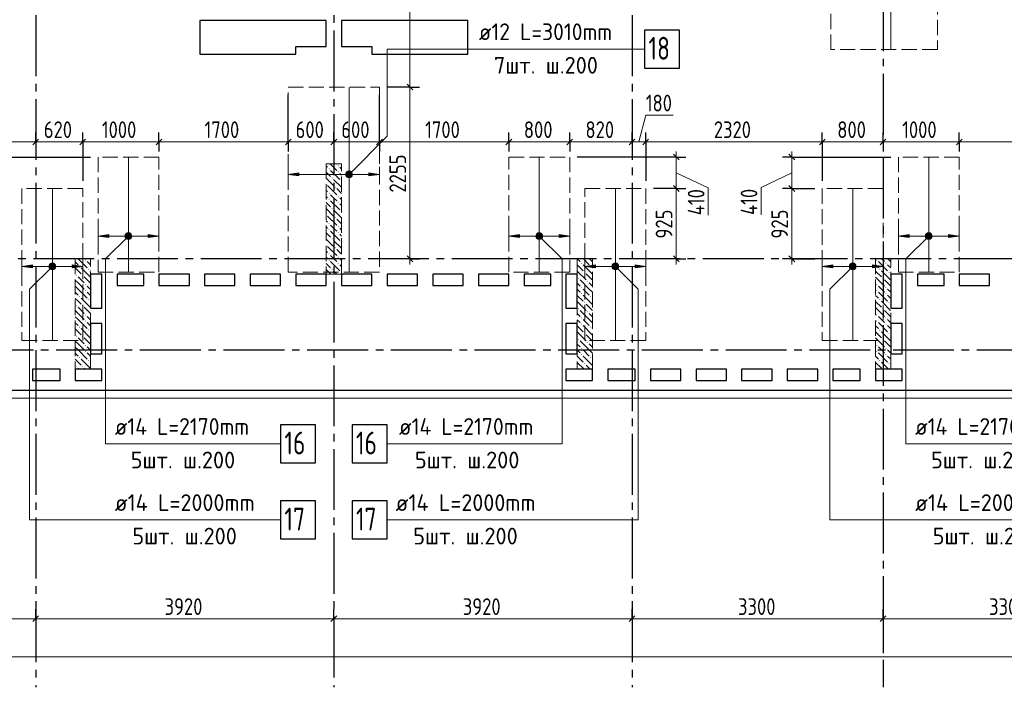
# Model space of a CAD drawing. Header units: millimetres. Extents: x 0 to 61017, y 0 to 42000.
# Tile 14 of 24: x 34630 to 47573, y 15970 to 24742. Entities that reach past the tile are written whole.
import ezdxf

# ---------------------------------------------------------------- set-up
doc = ezdxf.new("R2010")
doc.units = ezdxf.units.MM
doc.linetypes.add('______2', pattern=[270, 200, -70])
doc.linetypes.add('______5', pattern=[1100, 800, -100, 100, -100])
for name, color, linetype, lineweight in [('Standard', 7, 'Continuous', 25), ('ДОП Верх по У', 7, 'Continuous', 25), ('ЖБ Пилон', 180, 'Continuous', 25), ('Оси', 40, '______5', 18), ('Позиционная метка номер позиции', 7, 'Continuous', 13), ('Примечания', 7, 'Continuous', 25)]:
    doc.layers.add(name, color=color, linetype=linetype, lineweight=lineweight)
doc.layers.add('ЖБ Перекрытие верхний уровень', color=7, linetype='Continuous', lineweight=25, true_color=0xe0e0ff)
doc.styles.add('GOST 2.304-81', font='txt')
doc.styles.add('ISOCPEUR', font='txt')

msp = doc.modelspace()

# ---------------------------------------------------------------- hatches: boundary and pattern name
at = {"layer": 'ДОП Верх по У', "linetype": 'Continuous', "lineweight": 13, "transparency": 33554687}
for points in [[(38300, 22690), (38160, 22710), (38300, 22730)], [(35800, 21880), (35660, 21900), (35800, 21920)], [(41200, 21880), (41060, 21900), (41200, 21920)], [(46320, 21880), (46180, 21900), (46320, 21920)], [(34800, 21480), (34660, 21500), (34800, 21520)], [(42200, 21480), (42060, 21500), (42200, 21520)], [(45320, 21480), (45180, 21500), (45320, 21520)]]:
    msp.add_hatch(color=7, dxfattribs=at).paths.add_polyline_path(points, flags=16)
for points in [[(38928, 22691), (38928, 22729), (38922, 22710)], [(38928, 22729), (38941, 22678), (38941, 22742)], [(38928, 22729), (38928, 22691), (38941, 22678)], [(38941, 22742), (38960, 22672), (38960, 22748)], [(38941, 22742), (38941, 22678), (38960, 22672)], [(38960, 22748), (38960, 22672), (38979, 22678)], [(38960, 22748), (38979, 22678), (38979, 22742)], [(38979, 22742), (38979, 22678), (38992, 22691)], [(38979, 22742), (38992, 22691), (38992, 22729)], [(38992, 22729), (38992, 22691), (38997, 22710)], [(39220, 22690), (39360, 22710), (39220, 22730)], [(36028, 21881), (36028, 21919), (36022, 21900)], [(36028, 21919), (36041, 21868), (36041, 21932)], [(36028, 21919), (36028, 21881), (36041, 21868)], [(36041, 21932), (36060, 21862), (36060, 21938)], [(36041, 21932), (36041, 21868), (36060, 21862)], [(36060, 21938), (36060, 21862), (36079, 21868)], [(36060, 21938), (36079, 21868), (36079, 21932)], [(36079, 21932), (36079, 21868), (36092, 21881)], [(36079, 21932), (36092, 21881), (36092, 21919)], [(36092, 21919), (36092, 21881), (36097, 21900)], [(36320, 21880), (36460, 21900), (36320, 21920)], [(41428, 21881), (41428, 21919), (41422, 21900)], [(41428, 21919), (41441, 21868), (41441, 21932)], [(41428, 21919), (41428, 21881), (41441, 21868)], [(41441, 21932), (41460, 21862), (41460, 21938)], [(41441, 21932), (41441, 21868), (41460, 21862)], [(41460, 21938), (41460, 21862), (41479, 21868)], [(41460, 21938), (41479, 21868), (41479, 21932)], [(41479, 21932), (41479, 21868), (41492, 21881)], [(41479, 21932), (41492, 21881), (41492, 21919)], [(41492, 21919), (41492, 21881), (41497, 21900)], [(41720, 21880), (41860, 21900), (41720, 21920)], [(46548, 21881), (46548, 21919), (46542, 21900)], [(46548, 21919), (46561, 21868), (46561, 21932)], [(46548, 21919), (46548, 21881), (46561, 21868)], [(46561, 21932), (46580, 21862), (46580, 21938)], [(46561, 21932), (46561, 21868), (46580, 21862)], [(46580, 21938), (46580, 21862), (46599, 21868)], [(46580, 21938), (46599, 21868), (46599, 21932)], [(46599, 21932), (46599, 21868), (46612, 21881)], [(46599, 21932), (46612, 21881), (46612, 21919)], [(46612, 21919), (46612, 21881), (46617, 21900)], [(46840, 21880), (46980, 21900), (46840, 21920)], [(35028, 21481), (35028, 21519), (35022, 21500)], [(35028, 21519), (35041, 21468), (35041, 21532)], [(35028, 21519), (35028, 21481), (35041, 21468)], [(35041, 21532), (35060, 21462), (35060, 21538)], [(35041, 21532), (35041, 21468), (35060, 21462)], [(35060, 21538), (35060, 21462), (35079, 21468)], [(35060, 21538), (35079, 21468), (35079, 21532)], [(35079, 21532), (35079, 21468), (35092, 21481)], [(35079, 21532), (35092, 21481), (35092, 21519)], [(35092, 21519), (35092, 21481), (35097, 21500)], [(35320, 21480), (35460, 21500), (35320, 21520)], [(42428, 21481), (42428, 21519), (42422, 21500)], [(42428, 21519), (42441, 21468), (42441, 21532)], [(42428, 21519), (42428, 21481), (42441, 21468)], [(42441, 21532), (42460, 21462), (42460, 21538)], [(42441, 21532), (42441, 21468), (42460, 21462)], [(42460, 21538), (42460, 21462), (42479, 21468)], [(42460, 21538), (42479, 21468), (42479, 21532)], [(42479, 21532), (42479, 21468), (42492, 21481)], [(42479, 21532), (42492, 21481), (42492, 21519)], [(42492, 21519), (42492, 21481), (42497, 21500)], [(42720, 21480), (42860, 21500), (42720, 21520)], [(45548, 21481), (45548, 21519), (45542, 21500)], [(45548, 21519), (45561, 21468), (45561, 21532)], [(45548, 21519), (45548, 21481), (45561, 21468)], [(45561, 21532), (45580, 21462), (45580, 21538)], [(45561, 21532), (45561, 21468), (45580, 21462)], [(45580, 21538), (45580, 21462), (45599, 21468)], [(45580, 21538), (45599, 21468), (45599, 21532)], [(45599, 21532), (45599, 21468), (45612, 21481)], [(45599, 21532), (45612, 21481), (45612, 21519)], [(45612, 21519), (45612, 21481), (45617, 21500)], [(45840, 21480), (45980, 21500), (45840, 21520)]]:
    msp.add_hatch(color=7, dxfattribs=at).paths.add_polyline_path(points)
at = {"layer": 'ЖБ Пилон', "linetype": 'Continuous', "lineweight": 18, "transparency": 33554687}
for points in [[(38690, 22783), (38697, 22790), (38703, 22783), (38697, 22777)], [(38810, 22823), (38817, 22830), (38823, 22823), (38817, 22817)], [(38730, 22663), (38737, 22670), (38743, 22663), (38737, 22657)], [(38810, 22743), (38817, 22750), (38823, 22743), (38817, 22737)], [(38660, 22587), (38663, 22583), (38660, 22580)], [(38770, 22543), (38777, 22550), (38783, 22543), (38777, 22537)], [(38850, 22623), (38857, 22630), (38860, 22627), (38860, 22620), (38857, 22617)], [(38690, 22463), (38697, 22470), (38703, 22463), (38697, 22457)], [(38810, 22423), (38817, 22430), (38823, 22423), (38817, 22417)], [(38690, 22383), (38697, 22390), (38703, 22383), (38697, 22377)], [(38730, 22263), (38737, 22270), (38743, 22263), (38737, 22257)], [(38810, 22343), (38817, 22350), (38823, 22343), (38817, 22337)], [(38660, 22187), (38663, 22183), (38660, 22180)], [(38770, 22143), (38777, 22150), (38783, 22143), (38777, 22137)], [(38850, 22223), (38857, 22230), (38860, 22227), (38860, 22220), (38857, 22217)], [(38690, 22063), (38697, 22070), (38703, 22063), (38697, 22057)], [(38810, 22023), (38817, 22030), (38823, 22023), (38817, 22017)], [(38690, 21983), (38697, 21990), (38703, 21983), (38697, 21977)], [(38810, 21943), (38817, 21950), (38823, 21943), (38817, 21937)], [(38660, 21787), (38663, 21783), (38660, 21780)], [(38730, 21863), (38737, 21870), (38743, 21863), (38737, 21857)], [(38770, 21743), (38777, 21750), (38783, 21743), (38777, 21737)], [(38850, 21823), (38857, 21830), (38860, 21827), (38860, 21820), (38857, 21817)], [(38690, 21663), (38697, 21670), (38703, 21663), (38697, 21657)], [(38810, 21623), (38817, 21630), (38823, 21623), (38817, 21617)], [(35410, 21503), (35417, 21510), (35423, 21503), (35417, 21497)], [(35490, 21583), (35497, 21590), (35503, 21583), (35497, 21577)], [(38690, 21583), (38697, 21590), (38703, 21583), (38697, 21577)], [(38810, 21543), (38817, 21550), (38823, 21543), (38817, 21537)], [(42010, 21543), (42017, 21550), (42023, 21543), (42017, 21537)], [(42130, 21503), (42137, 21510), (42143, 21503), (42137, 21497)], [(45890, 21583), (45897, 21590), (45903, 21583), (45897, 21577)], [(46010, 21543), (46017, 21550), (46023, 21543), (46017, 21537)], [(35370, 21383), (35377, 21390), (35383, 21383), (35377, 21377)], [(35450, 21383), (35457, 21390), (35463, 21383), (35457, 21377)], [(35530, 21463), (35537, 21470), (35543, 21463), (35537, 21457)], [(38730, 21463), (38737, 21470), (38743, 21463), (38737, 21457)], [(38850, 21423), (38857, 21430), (38860, 21427), (38860, 21420), (38857, 21417)], [(42050, 21423), (42057, 21430), (42063, 21423), (42057, 21417)], [(45930, 21463), (45937, 21470), (45943, 21463), (45937, 21457)], [(46050, 21423), (46057, 21430), (46063, 21423), (46057, 21417)], [(35490, 21263), (35497, 21270), (35503, 21263), (35497, 21257)], [(41970, 21343), (41977, 21350), (41983, 21343), (41977, 21337)], [(42010, 21223), (42017, 21230), (42023, 21223), (42017, 21217)], [(42090, 21303), (42097, 21310), (42103, 21303), (42097, 21297)], [(45890, 21263), (45897, 21270), (45903, 21263), (45897, 21257)], [(45970, 21343), (45977, 21350), (45983, 21343), (45977, 21337)], [(46010, 21223), (46017, 21230), (46023, 21223), (46017, 21217)], [(35410, 21103), (35417, 21110), (35423, 21103), (35417, 21097)], [(35490, 21183), (35497, 21190), (35503, 21183), (35497, 21177)], [(42010, 21143), (42017, 21150), (42023, 21143), (42017, 21137)], [(42130, 21103), (42137, 21110), (42143, 21103), (42137, 21097)], [(45890, 21183), (45897, 21190), (45903, 21183), (45897, 21177)], [(46010, 21143), (46017, 21150), (46023, 21143), (46017, 21137)], [(35370, 20983), (35377, 20990), (35383, 20983), (35377, 20977)], [(35450, 20983), (35457, 20990), (35463, 20983), (35457, 20977)], [(35530, 21063), (35537, 21070), (35543, 21063), (35537, 21057)], [(42050, 21023), (42057, 21030), (42063, 21023), (42057, 21017)], [(45930, 21063), (45937, 21070), (45943, 21063), (45937, 21057)], [(46050, 21023), (46057, 21030), (46063, 21023), (46057, 21017)], [(35490, 20863), (35497, 20870), (35503, 20863), (35497, 20857)], [(41970, 20943), (41977, 20950), (41983, 20943), (41977, 20937)], [(42090, 20903), (42097, 20910), (42103, 20903), (42097, 20897)], [(45890, 20863), (45897, 20870), (45903, 20863), (45897, 20857)], [(45970, 20943), (45977, 20950), (45983, 20943), (45977, 20937)], [(35410, 20703), (35417, 20710), (35423, 20703), (35417, 20697)], [(35490, 20783), (35497, 20790), (35503, 20783), (35497, 20777)], [(42010, 20823), (42017, 20830), (42023, 20823), (42017, 20817)], [(42010, 20743), (42017, 20750), (42023, 20743), (42017, 20737)], [(42130, 20703), (42137, 20710), (42143, 20703), (42137, 20697)], [(45890, 20783), (45897, 20790), (45903, 20783), (45897, 20777)], [(46010, 20823), (46017, 20830), (46023, 20823), (46017, 20817)], [(46010, 20743), (46017, 20750), (46023, 20743), (46017, 20737)], [(35370, 20583), (35377, 20590), (35383, 20583), (35377, 20577)], [(35450, 20583), (35457, 20590), (35463, 20583), (35457, 20577)], [(35530, 20663), (35537, 20670), (35543, 20663), (35537, 20657)], [(42050, 20623), (42057, 20630), (42063, 20623), (42057, 20617)], [(45930, 20663), (45937, 20670), (45943, 20663), (45937, 20657)], [(46050, 20623), (46057, 20630), (46063, 20623), (46057, 20617)], [(35490, 20463), (35497, 20470), (35503, 20463), (35497, 20457)], [(41970, 20543), (41977, 20550), (41983, 20543), (41977, 20537)], [(42090, 20503), (42097, 20510), (42103, 20503), (42097, 20497)], [(45890, 20463), (45897, 20470), (45903, 20463), (45897, 20457)], [(45970, 20543), (45977, 20550), (45983, 20543), (45977, 20537)], [(35490, 20383), (35497, 20390), (35503, 20383), (35497, 20377)], [(42010, 20423), (42017, 20430), (42023, 20423), (42017, 20417)], [(42010, 20343), (42017, 20350), (42023, 20343), (42017, 20337)], [(45890, 20383), (45897, 20390), (45903, 20383), (45897, 20377)], [(46010, 20423), (46017, 20430), (46023, 20423), (46017, 20417)], [(46010, 20343), (46017, 20350), (46023, 20343), (46017, 20337)], [(35410, 20303), (35417, 20310), (35423, 20303), (35417, 20297)], [(35530, 20263), (35537, 20270), (35543, 20263), (35537, 20257)], [(42050, 20223), (42057, 20230), (42063, 20223), (42057, 20217)], [(42130, 20303), (42137, 20310), (42143, 20303), (42137, 20297)], [(45930, 20263), (45937, 20270), (45943, 20263), (45937, 20257)], [(46050, 20223), (46057, 20230), (46063, 20223), (46057, 20217)], [(35370, 20183), (35377, 20190), (35383, 20183), (35377, 20177)], [(35450, 20183), (35457, 20190), (35463, 20183), (35457, 20177)]]:
    msp.add_hatch(color=7, dxfattribs=at).paths.add_polyline_path(points, flags=16)
at = {"layer": 'Позиционная метка номер позиции', "linetype": 'Continuous', "lineweight": 13, "transparency": 33554687}
for points in [[(38917, 22721), (38992, 22678), (38928, 22742)], [(38917, 22699), (38971, 22667), (38917, 22721)], [(38917, 22721), (38971, 22667), (38992, 22678)], [(38949, 22667), (38917, 22699), (38928, 22678)], [(38917, 22699), (38949, 22667), (38971, 22667)], [(38928, 22742), (39003, 22699), (38949, 22753)], [(38928, 22742), (38992, 22678), (39003, 22699)], [(38949, 22753), (39003, 22699), (39003, 22721)], [(38949, 22753), (39003, 22721), (38971, 22753)], [(38971, 22753), (39003, 22721), (38992, 22742)], [(36092, 21868), (36028, 21932), (36017, 21911)], [(36092, 21868), (36017, 21911), (36071, 21857)], [(36071, 21857), (36017, 21911), (36017, 21889)], [(36071, 21857), (36017, 21889), (36049, 21857)], [(36049, 21857), (36017, 21889), (36028, 21868)], [(36103, 21889), (36049, 21943), (36028, 21932)], [(36103, 21889), (36028, 21932), (36092, 21868)], [(36103, 21911), (36071, 21943), (36049, 21943)], [(36103, 21911), (36049, 21943), (36103, 21889)], [(36071, 21943), (36103, 21911), (36092, 21932)], [(41417, 21911), (41449, 21943), (41428, 21932)], [(41449, 21943), (41417, 21911), (41417, 21889)], [(41449, 21943), (41417, 21889), (41471, 21943)], [(41471, 21943), (41417, 21889), (41428, 21868)], [(41471, 21943), (41428, 21868), (41492, 21932)], [(41492, 21932), (41428, 21868), (41449, 21857)], [(41492, 21932), (41449, 21857), (41503, 21911)], [(41503, 21911), (41449, 21857), (41471, 21857)], [(41503, 21911), (41471, 21857), (41503, 21889)], [(41503, 21889), (41471, 21857), (41492, 21868)], [(46612, 21868), (46548, 21932), (46537, 21911)], [(46612, 21868), (46537, 21911), (46591, 21857)], [(46591, 21857), (46537, 21911), (46537, 21889)], [(46591, 21857), (46537, 21889), (46569, 21857)], [(46569, 21857), (46537, 21889), (46548, 21868)], [(46623, 21889), (46569, 21943), (46548, 21932)], [(46623, 21889), (46548, 21932), (46612, 21868)], [(46623, 21911), (46591, 21943), (46569, 21943)], [(46623, 21911), (46569, 21943), (46623, 21889)], [(46591, 21943), (46623, 21911), (46612, 21932)], [(35092, 21468), (35028, 21532), (35017, 21511)], [(35092, 21468), (35017, 21511), (35071, 21457)], [(35071, 21457), (35017, 21511), (35017, 21489)], [(35071, 21457), (35017, 21489), (35049, 21457)], [(35049, 21457), (35017, 21489), (35028, 21468)], [(35103, 21489), (35049, 21543), (35028, 21532)], [(35103, 21489), (35028, 21532), (35092, 21468)], [(35103, 21511), (35071, 21543), (35049, 21543)], [(35103, 21511), (35049, 21543), (35103, 21489)], [(35071, 21543), (35103, 21511), (35092, 21532)], [(42417, 21511), (42449, 21543), (42428, 21532)], [(42449, 21543), (42417, 21511), (42417, 21489)], [(42449, 21543), (42417, 21489), (42471, 21543)], [(42471, 21543), (42417, 21489), (42428, 21468)], [(42471, 21543), (42428, 21468), (42492, 21532)], [(42492, 21532), (42428, 21468), (42449, 21457)], [(42492, 21532), (42449, 21457), (42503, 21511)], [(42503, 21511), (42449, 21457), (42471, 21457)], [(42503, 21511), (42471, 21457), (42503, 21489)], [(42503, 21489), (42471, 21457), (42492, 21468)], [(45612, 21468), (45548, 21532), (45537, 21511)], [(45612, 21468), (45537, 21511), (45591, 21457)], [(45591, 21457), (45537, 21511), (45537, 21489)], [(45591, 21457), (45537, 21489), (45569, 21457)], [(45569, 21457), (45537, 21489), (45548, 21468)], [(45623, 21489), (45569, 21543), (45548, 21532)], [(45623, 21489), (45548, 21532), (45612, 21468)], [(45623, 21511), (45591, 21543), (45569, 21543)], [(45623, 21511), (45569, 21543), (45623, 21489)], [(45591, 21543), (45623, 21511), (45612, 21532)]]:
    msp.add_hatch(color=7, dxfattribs=at).paths.add_polyline_path(points)

# ---------------------------------------------------------------- linework, layer by layer
at = {"layer": 'Standard', "color": 7, "linetype": 'Continuous', "lineweight": 13, "transparency": 33554687}
for p, q in [((39760, 26269), (39760, 23857)), ((39760, 23857), (39760, 21600)), ((42770, 23137), (42860, 23487)), ((42860, 23487), (43220, 23487)), ((32340, 23137), (34840, 23137)), ((34840, 23137), (35460, 23137)), ((35460, 23137), (36460, 23137)), ((36460, 23137), (38160, 23137)), ((38160, 23137), (38760, 23137)), ((38760, 23137), (39360, 23137)), ((39360, 23137), (41060, 23137)), ((41060, 23137), (41860, 23137)), ((41860, 23137), (42680, 23137)), ((42680, 23137), (42860, 23137)), ((42860, 23137), (45180, 23137)), ((45180, 23137), (45980, 23137)), ((45980, 23137), (46980, 23137)), ((46980, 23137), (48680, 23137)), ((43260, 22937), (43260, 23012)), ((43260, 22937), (43260, 22525)), ((44780, 22937), (44780, 23012)), ((43260, 22731), (43682, 22532)), ((44780, 22731), (44377, 22537)), ((43682, 22532), (43682, 22173)), ((44377, 22537), (44377, 22177)), ((44780, 22525), (44780, 21600)), ((39760, 21600), (39760, 21525)), ((43260, 21600), (43260, 21525)), ((44780, 21600), (44780, 21525)), ((31540, 16870), (34840, 16870)), ((34840, 16870), (38760, 16870)), ((38760, 16870), (42680, 16870)), ((42680, 16870), (45980, 16870)), ((45980, 16870), (49280, 16870)), ((49280, 16370), (7200, 16370))]:
    msp.add_line(p, q, dxfattribs=at)
at = {"layer": 'Standard', "color": 7, "linetype": 'Continuous', "lineweight": 25, "transparency": 33554687}
for p, q in [((37000, 24730), (37000, 24290)), ((38660, 24730), (37000, 24730)), ((38660, 24390), (38660, 24730)), ((38860, 24730), (38860, 24390)), ((40520, 24730), (38860, 24730)), ((40520, 24290), (40520, 24730)), ((38260, 24290), (38260, 24390)), ((38260, 24390), (38660, 24390)), ((38860, 24390), (39260, 24390)), ((39260, 24390), (39260, 24290)), ((37000, 24290), (38260, 24290)), ((39260, 24290), (40520, 24290)), ((39722, 23894), (39797, 23819)), ((34802, 23099), (34877, 23174)), ((35422, 23099), (35497, 23174)), ((36422, 23099), (36497, 23174)), ((38122, 23099), (38197, 23174)), ((38722, 23099), (38797, 23174)), ((39322, 23099), (39397, 23174)), ((41022, 23099), (41097, 23174)), ((41822, 23099), (41897, 23174)), ((42642, 23099), (42717, 23174)), ((42822, 23099), (42897, 23174)), ((45142, 23099), (45217, 23174)), ((45942, 23099), (46017, 23174)), ((46942, 23099), (47017, 23174)), ((43222, 22974), (43297, 22899)), ((44742, 22974), (44817, 22899)), ((43222, 22562), (43297, 22487)), ((44742, 22562), (44817, 22487)), ((39722, 21638), (39797, 21562)), ((43222, 21638), (43297, 21562)), ((44742, 21638), (44817, 21562)), ((35560, 21400), (35560, 20950)), ((35710, 21400), (35560, 21400)), ((35710, 20950), (35710, 21400)), ((35910, 21400), (35910, 21250)), ((36260, 21400), (35910, 21400)), ((36260, 21250), (36260, 21400)), ((36460, 21400), (36460, 21250)), ((36860, 21400), (36460, 21400)), ((36860, 21250), (36860, 21400)), ((37060, 21400), (37060, 21250)), ((37460, 21400), (37060, 21400)), ((37460, 21250), (37460, 21400)), ((37660, 21400), (37660, 21250)), ((38060, 21400), (37660, 21400)), ((38060, 21250), (38060, 21400)), ((38260, 21400), (38260, 21250)), ((38660, 21400), (38260, 21400)), ((38660, 21250), (38660, 21400)), ((38860, 21400), (38860, 21250)), ((39260, 21400), (38860, 21400)), ((39260, 21250), (39260, 21400)), ((39460, 21400), (39460, 21250)), ((39860, 21400), (39460, 21400)), ((39860, 21250), (39860, 21400)), ((40060, 21400), (40060, 21250)), ((40460, 21400), (40060, 21400)), ((40460, 21250), (40460, 21400)), ((40660, 21400), (40660, 21250)), ((41060, 21400), (40660, 21400)), ((41060, 21250), (41060, 21400)), ((41260, 21400), (41260, 21250)), ((41610, 21400), (41260, 21400)), ((41610, 21250), (41610, 21400)), ((41810, 21400), (41810, 20950)), ((41960, 21400), (41810, 21400)), ((41960, 20950), (41960, 21400)), ((46080, 21400), (46080, 20950)), ((46230, 21400), (46080, 21400)), ((46230, 20950), (46230, 21400)), ((46430, 21400), (46430, 21250)), ((46780, 21400), (46430, 21400)), ((46780, 21250), (46780, 21400)), ((46980, 21400), (46980, 21250)), ((47380, 21400), (46980, 21400)), ((47380, 21250), (47380, 21400)), ((35910, 21250), (36260, 21250)), ((36460, 21250), (36860, 21250)), ((37060, 21250), (37460, 21250)), ((37660, 21250), (38060, 21250)), ((38260, 21250), (38660, 21250)), ((38860, 21250), (39260, 21250)), ((39460, 21250), (39860, 21250)), ((40060, 21250), (40460, 21250)), ((40660, 21250), (41060, 21250)), ((41260, 21250), (41610, 21250)), ((46430, 21250), (46780, 21250)), ((46980, 21250), (47380, 21250)), ((35560, 20950), (35710, 20950)), ((41810, 20950), (41960, 20950)), ((46080, 20950), (46230, 20950)), ((35560, 20750), (35560, 20350)), ((35710, 20750), (35560, 20750)), ((35710, 20350), (35710, 20750)), ((41810, 20750), (41810, 20350)), ((41960, 20750), (41810, 20750)), ((41960, 20350), (41960, 20750)), ((46080, 20750), (46080, 20350)), ((46230, 20750), (46080, 20750)), ((46230, 20350), (46230, 20750)), ((35560, 20350), (35710, 20350)), ((41810, 20350), (41960, 20350)), ((46080, 20350), (46230, 20350)), ((34800, 20150), (34800, 20000)), ((35160, 20150), (34800, 20150)), ((35160, 20000), (35160, 20150)), ((35360, 20150), (35360, 20000)), ((35710, 20150), (35360, 20150)), ((35710, 20000), (35710, 20150)), ((41810, 20150), (41810, 20000)), ((42160, 20150), (41810, 20150)), ((42160, 20000), (42160, 20150)), ((42360, 20150), (42360, 20000)), ((42720, 20150), (42360, 20150)), ((42720, 20000), (42720, 20150)), ((42920, 20150), (42920, 20000)), ((43320, 20150), (42920, 20150)), ((43320, 20000), (43320, 20150)), ((43520, 20150), (43520, 20000)), ((43920, 20150), (43520, 20150)), ((43920, 20000), (43920, 20150)), ((44120, 20150), (44120, 20000)), ((44520, 20150), (44120, 20150)), ((44520, 20000), (44520, 20150)), ((44720, 20150), (44720, 20000)), ((45120, 20150), (44720, 20150)), ((45120, 20000), (45120, 20150)), ((45320, 20150), (45320, 20000)), ((45680, 20150), (45320, 20150)), ((45680, 20000), (45680, 20150)), ((45880, 20150), (45880, 20000)), ((46230, 20150), (45880, 20150)), ((46230, 20000), (46230, 20150)), ((34800, 20000), (35160, 20000)), ((35360, 20000), (35710, 20000)), ((41810, 20000), (42160, 20000)), ((42360, 20000), (42720, 20000)), ((42920, 20000), (43320, 20000)), ((43520, 20000), (43920, 20000)), ((44120, 20000), (44520, 20000)), ((44720, 20000), (45120, 20000)), ((45320, 20000), (45680, 20000)), ((45880, 20000), (46230, 20000)), ((49710, 19870), (28240, 19870)), ((34802, 16833), (34877, 16907)), ((38722, 16833), (38797, 16907)), ((42642, 16833), (42717, 16907)), ((45942, 16833), (46017, 16907))]:
    msp.add_line(p, q, dxfattribs=at)
at = {"layer": 'Standard', "color": 251, "linetype": 'Continuous', "lineweight": -3, "true_color": 0x656565, "transparency": 33554687}
for p, q in [((39760, 23857), (39635, 23857)), ((39760, 23857), (39885, 23857)), ((34840, 23137), (34840, 23262)), ((35460, 23137), (35460, 23262)), ((36460, 23137), (36460, 23262)), ((38160, 23137), (38160, 23262)), ((38760, 23137), (38760, 23262)), ((39360, 23137), (39360, 23262)), ((41060, 23137), (41060, 23262)), ((41860, 23137), (41860, 23262)), ((42680, 23137), (42680, 23262)), ((42860, 23137), (42860, 23262)), ((45180, 23137), (45180, 23262)), ((45980, 23137), (45980, 23262)), ((46980, 23137), (46980, 23262)), ((34840, 23137), (34840, 23012)), ((34840, 23137), (34840, 22995)), ((35460, 23137), (35460, 23012)), ((35460, 23137), (35460, 22625)), ((36460, 23137), (36460, 23012)), ((36460, 23137), (36460, 23037)), ((38160, 23137), (38160, 23012)), ((38760, 23137), (38760, 23012)), ((38760, 23137), (38760, 23137)), ((39360, 23137), (39360, 23012)), ((41060, 23137), (41060, 23012)), ((41060, 23137), (41060, 23037)), ((41860, 23137), (41860, 23012)), ((41860, 23137), (41860, 23037)), ((42680, 23137), (42680, 23012)), ((42680, 23137), (42680, 23137)), ((42860, 23137), (42860, 23012)), ((42860, 23137), (42860, 22625)), ((45180, 23137), (45180, 23012)), ((45180, 23137), (45180, 22625)), ((45980, 23137), (45980, 23012)), ((45980, 23137), (45980, 23081)), ((46980, 23137), (46980, 23012)), ((46980, 23137), (46980, 23037)), ((43260, 22937), (41960, 22937)), ((43260, 22937), (43135, 22937)), ((43260, 22937), (43385, 22937)), ((44780, 22937), (44655, 22937)), ((44780, 22937), (44905, 22937)), ((43260, 22525), (42960, 22525)), ((43260, 22525), (43135, 22525)), ((43260, 22525), (43385, 22525)), ((44780, 22525), (44655, 22525)), ((44780, 22525), (44905, 22525)), ((44780, 22525), (45080, 22525)), ((39760, 21600), (39460, 21600)), ((39760, 21600), (39635, 21600)), ((39760, 21600), (39885, 21600)), ((43260, 21600), (42960, 21600)), ((43260, 21600), (43135, 21600)), ((43260, 21600), (43385, 21600)), ((44780, 21600), (44655, 21600)), ((44780, 21600), (44905, 21600)), ((44780, 21600), (45080, 21600)), ((34840, 16870), (34840, 16995)), ((38760, 16870), (38760, 16995)), ((42680, 16870), (42680, 16995)), ((45980, 16870), (45980, 16995)), ((34840, 16870), (34840, 16745)), ((34840, 16870), (34840, 16418)), ((38760, 16870), (38760, 16745)), ((38760, 16870), (38760, 16418)), ((42680, 16870), (42680, 16745)), ((42680, 16870), (42680, 16418)), ((45980, 16870), (45980, 16745)), ((45980, 16870), (45980, 16418))]:
    msp.add_line(p, q, dxfattribs=at)
at = {"layer": 'Standard', "color": 254, "linetype": 'Continuous', "lineweight": 18, "true_color": 0xc4c4ff, "transparency": 33554687}
msp.add_lwpolyline([(7000, 19770), (49810, 19770), (49810, 36350), (7000, 36350), (7000, 19770)], dxfattribs=at)
at = {"layer": 'Standard', "color": 251, "linetype": 'Continuous', "lineweight": -3, "true_color": 0x656565, "transparency": 33554687}
for points in [[(39760, 23857), (39743, 23857), (39743, 23857), (39460, 23857)], [(38160, 23137), (38160, 23154), (38160, 23154), (38160, 23154), (38160, 23154), (38160, 23154), (38160, 23154), (38160, 23154), (38160, 23154), (38160, 23154), (38160, 23154), (38160, 23154), (38160, 23154), (38160, 23154), (38160, 23154), (38160, 23154), (38160, 23154), (38160, 23154), (38160, 23154), (38160, 23154), (38160, 23154), (38160, 23458), (38160, 23458), (38160, 23757)], [(39360, 23137), (39360, 23154), (39360, 23154), (39360, 23154), (39360, 23154), (39360, 23154), (39360, 23154), (39360, 23154), (39360, 23154), (39360, 23154), (39360, 23154), (39360, 23154), (39360, 23154), (39360, 23154), (39360, 23154), (39360, 23154), (39360, 23154), (39360, 23470), (39360, 23470), (39360, 23757)], [(34260, 22937), (34861, 22937), (34861, 22937), (35560, 22937)], [(44780, 22937), (44961, 22937), (44961, 22937), (46080, 22937)]]:
    msp.add_lwpolyline(points, dxfattribs=at)
at = {"layer": 'Standard', "color": 7, "linetype": 'Continuous', "lineweight": 13, "transparency": 33554687}
for points in [[(44780, 22937), (44780, 22651), (44780, 22651), (44780, 22525)], [(43260, 22525), (43260, 21785), (43260, 21785), (43260, 21600)]]:
    msp.add_lwpolyline(points, dxfattribs=at)
at = {"layer": 'ДОП Верх по У', "color": 7, "linetype": 'Continuous', "lineweight": 18, "transparency": 33554687}
for p, q in [((46080, 28243), (46080, 24357)), ((38960, 23851), (38960, 21431)), ((36060, 22932), (36060, 21432)), ((41460, 22932), (41460, 21432)), ((46580, 22932), (46580, 21432)), ((35060, 22518), (35060, 20532)), ((42460, 22518), (42460, 20532)), ((45580, 22518), (45580, 20532))]:
    msp.add_line(p, q, dxfattribs=at)
at = {"layer": 'ДОП Верх по У', "color": 7, "linetype": 'Continuous', "lineweight": 13, "transparency": 33554687}
for p, q in [((40645, 24357), (42687, 24357)), ((35860, 19170), (37924, 19170)), ((39596, 19170), (41660, 19170)), ((46380, 19170), (48444, 19170)), ((35860, 18170), (37968, 18170)), ((39552, 18170), (41660, 18170)), ((46380, 18170), (48488, 18170))]:
    msp.add_line(p, q, dxfattribs=at)
at = {"layer": 'ДОП Верх по У', "color": 251, "linetype": 'Continuous', "lineweight": 13, "true_color": 0x494949, "transparency": 33554687}
for p, q in [((38160, 22710), (38160, 22810)), ((39360, 22710), (39360, 22810)), ((38160, 22710), (38300, 22730)), ((38300, 22690), (38160, 22710)), ((38160, 22710), (38160, 22610)), ((38160, 22710), (38160, 22710)), ((38300, 22730), (38300, 22690)), ((38300, 22710), (38930, 22710)), ((38960, 22748), (38960, 22748)), ((38960, 22672), (38960, 22672)), ((38990, 22710), (39220, 22710)), ((39360, 22710), (39220, 22730)), ((39220, 22730), (39220, 22690)), ((39220, 22690), (39360, 22710)), ((39360, 22710), (39360, 22610)), ((39360, 22710), (39360, 22710)), ((35660, 21900), (35660, 22000)), ((35660, 21900), (35800, 21920)), ((35800, 21880), (35660, 21900)), ((35660, 21900), (35660, 21800)), ((35660, 21900), (35660, 21900)), ((35800, 21920), (35800, 21880)), ((35800, 21900), (36030, 21900)), ((36060, 21938), (36060, 21938)), ((36090, 21900), (36320, 21900)), ((36460, 21900), (36320, 21920)), ((36320, 21920), (36320, 21880)), ((36320, 21880), (36460, 21900)), ((36460, 21900), (36460, 22000)), ((36460, 21900), (36460, 21800)), ((36460, 21900), (36460, 21900)), ((41060, 21900), (41060, 22000)), ((41060, 21900), (41200, 21920)), ((41200, 21880), (41060, 21900)), ((41060, 21900), (41060, 21800)), ((41060, 21900), (41060, 21900)), ((41200, 21920), (41200, 21880)), ((41200, 21900), (41430, 21900)), ((41460, 21938), (41460, 21938)), ((41490, 21900), (41720, 21900)), ((41860, 21900), (41720, 21920)), ((41720, 21920), (41720, 21880)), ((41720, 21880), (41860, 21900)), ((41860, 21900), (41860, 22000)), ((41860, 21900), (41860, 21800)), ((41860, 21900), (41860, 21900)), ((46180, 21900), (46180, 22000)), ((46180, 21900), (46320, 21920)), ((46320, 21880), (46180, 21900)), ((46180, 21900), (46180, 21800)), ((46180, 21900), (46180, 21900)), ((46320, 21920), (46320, 21880)), ((46320, 21900), (46550, 21900)), ((46580, 21938), (46580, 21938)), ((46610, 21900), (46840, 21900)), ((46980, 21900), (46840, 21920)), ((46840, 21920), (46840, 21880)), ((46840, 21880), (46980, 21900)), ((46980, 21900), (46980, 22000)), ((46980, 21900), (46980, 21800)), ((46980, 21900), (46980, 21900)), ((36060, 21862), (36060, 21862)), ((41460, 21862), (41460, 21862)), ((46580, 21862), (46580, 21862)), ((34660, 21500), (34660, 21600)), ((34660, 21500), (34800, 21520)), ((34800, 21480), (34660, 21500)), ((34660, 21500), (34660, 21400)), ((34660, 21500), (34660, 21500)), ((34800, 21520), (34800, 21480)), ((34800, 21500), (35030, 21500)), ((35060, 21538), (35060, 21538)), ((35090, 21500), (35320, 21500)), ((35460, 21500), (35320, 21520)), ((35320, 21520), (35320, 21480)), ((35320, 21480), (35460, 21500)), ((35460, 21500), (35460, 21600)), ((35460, 21500), (35460, 21400)), ((35460, 21500), (35460, 21500)), ((42060, 21500), (42060, 21600)), ((42060, 21500), (42200, 21520)), ((42200, 21480), (42060, 21500)), ((42060, 21500), (42060, 21400)), ((42060, 21500), (42060, 21500)), ((42200, 21520), (42200, 21480)), ((42200, 21500), (42430, 21500)), ((42460, 21538), (42460, 21538)), ((42490, 21500), (42720, 21500)), ((42860, 21500), (42720, 21520)), ((42720, 21520), (42720, 21480)), ((42720, 21480), (42860, 21500)), ((42860, 21500), (42860, 21600)), ((42860, 21500), (42860, 21400)), ((42860, 21500), (42860, 21500)), ((45180, 21500), (45180, 21600)), ((45180, 21500), (45320, 21520)), ((45320, 21480), (45180, 21500)), ((45180, 21500), (45180, 21400)), ((45180, 21500), (45180, 21500)), ((45320, 21520), (45320, 21480)), ((45320, 21500), (45550, 21500)), ((45580, 21538), (45580, 21538)), ((45610, 21500), (45840, 21500)), ((45980, 21500), (45840, 21520)), ((45840, 21520), (45840, 21480)), ((45840, 21480), (45980, 21500)), ((45980, 21500), (45980, 21600)), ((45980, 21500), (45980, 21400)), ((45980, 21500), (45980, 21500)), ((35060, 21462), (35060, 21462)), ((42460, 21462), (42460, 21462)), ((45580, 21462), (45580, 21462))]:
    msp.add_line(p, q, dxfattribs=at)
at = {"layer": 'ДОП Верх по У', "color": 7, "linetype": 'Continuous', "lineweight": 25, "transparency": 33554687}
for points in [[(42845, 24107), (43305, 24107), (43305, 24607), (42845, 24607), (42845, 24107)], [(38060, 18920), (38520, 18920), (38520, 19420), (38060, 19420), (38060, 18920)], [(39000, 18920), (39460, 18920), (39460, 19420), (39000, 19420), (39000, 18920)], [(38060, 17920), (38520, 17920), (38520, 18420), (38060, 18420), (38060, 17920)], [(39000, 17920), (39460, 17920), (39460, 18420), (39000, 18420), (39000, 17920)]]:
    msp.add_lwpolyline(points, dxfattribs=at)
at = {"layer": 'ДОП Верх по У', "color": 251, "linetype": 'Continuous', "lineweight": 13, "true_color": 0x494949, "transparency": 33554687}
for centre in [(38960, 22710), (36060, 21900), (41460, 21900), (46580, 21900), (35060, 21500), (42460, 21500), (45580, 21500)]:
    msp.add_circle(centre, 37.5, dxfattribs=at)
at = {"layer": 'ЖБ Перекрытие верхний уровень', "color": 7, "linetype": 'Continuous', "lineweight": 18, "transparency": 33554687}
for p, q in [((38260, 24730), (37000, 24730)), ((37000, 24730), (37000, 24290)), ((38660, 24730), (38260, 24730)), ((38660, 24390), (38660, 24730)), ((39260, 24730), (38860, 24730)), ((38860, 24730), (38860, 24390)), ((40520, 24730), (39260, 24730)), ((40520, 24290), (40520, 24730)), ((38260, 24290), (38260, 24390)), ((38260, 24390), (38660, 24390)), ((38860, 24390), (39260, 24390)), ((39260, 24390), (39260, 24290)), ((37000, 24290), (38260, 24290)), ((39260, 24290), (40520, 24290)), ((35560, 20950), (35560, 21400)), ((35560, 21400), (35710, 21400)), ((35710, 21400), (35710, 20950)), ((35910, 21250), (35910, 21400)), ((35910, 21400), (36260, 21400)), ((36260, 21400), (36260, 21250)), ((36460, 21250), (36460, 21400)), ((36460, 21400), (36860, 21400)), ((36860, 21400), (36860, 21250)), ((37060, 21400), (37460, 21400)), ((37060, 21250), (37060, 21400)), ((37460, 21400), (37460, 21250)), ((37660, 21250), (37660, 21400)), ((37660, 21400), (38060, 21400)), ((38060, 21400), (38060, 21250)), ((38260, 21400), (38660, 21400)), ((38260, 21250), (38260, 21400)), ((38660, 21400), (38660, 21250)), ((38860, 21250), (38860, 21400)), ((38860, 21400), (39260, 21400)), ((39260, 21400), (39260, 21250)), ((39460, 21400), (39860, 21400)), ((39460, 21250), (39460, 21400)), ((39860, 21400), (39860, 21250)), ((40060, 21250), (40060, 21400)), ((40060, 21400), (40460, 21400)), ((40460, 21400), (40460, 21250)), ((40660, 21250), (40660, 21400)), ((40660, 21400), (41060, 21400)), ((41060, 21400), (41060, 21250)), ((41260, 21250), (41260, 21400)), ((41260, 21400), (41610, 21400)), ((41610, 21400), (41610, 21250)), ((41810, 20950), (41810, 21400)), ((41810, 21400), (41960, 21400)), ((41960, 21400), (41960, 20950)), ((46080, 20950), (46080, 21400)), ((46080, 21400), (46230, 21400)), ((46230, 21400), (46230, 20950)), ((46430, 21400), (46780, 21400)), ((46430, 21250), (46430, 21400)), ((46780, 21400), (46780, 21250)), ((46980, 21400), (47380, 21400)), ((46980, 21250), (46980, 21400)), ((47380, 21400), (47380, 21250)), ((36260, 21250), (35910, 21250)), ((36860, 21250), (36460, 21250)), ((37460, 21250), (37060, 21250)), ((38060, 21250), (37660, 21250)), ((38660, 21250), (38260, 21250)), ((39260, 21250), (38860, 21250)), ((39860, 21250), (39460, 21250)), ((40460, 21250), (40060, 21250)), ((41060, 21250), (40660, 21250)), ((41610, 21250), (41260, 21250)), ((46780, 21250), (46430, 21250)), ((47380, 21250), (46980, 21250)), ((35710, 20950), (35560, 20950)), ((41960, 20950), (41810, 20950)), ((46230, 20950), (46080, 20950)), ((35560, 20750), (35710, 20750)), ((35560, 20350), (35560, 20750)), ((35710, 20750), (35710, 20350)), ((41810, 20350), (41810, 20750)), ((41810, 20750), (41960, 20750)), ((41960, 20750), (41960, 20350)), ((46080, 20750), (46230, 20750)), ((46080, 20350), (46080, 20750)), ((46230, 20750), (46230, 20350)), ((35710, 20350), (35560, 20350)), ((41960, 20350), (41810, 20350)), ((46230, 20350), (46080, 20350)), ((34800, 20150), (35160, 20150)), ((34800, 20000), (34800, 20150)), ((35160, 20150), (35160, 20000)), ((35360, 20000), (35360, 20150)), ((35360, 20150), (35710, 20150)), ((35710, 20150), (35710, 20000)), ((41810, 20000), (41810, 20150)), ((41810, 20150), (42160, 20150)), ((42160, 20150), (42160, 20000)), ((42360, 20000), (42360, 20150)), ((42360, 20150), (42720, 20150)), ((42720, 20150), (42720, 20000)), ((42920, 20150), (43320, 20150)), ((42920, 20000), (42920, 20150)), ((43320, 20150), (43320, 20000)), ((43520, 20150), (43920, 20150)), ((43520, 20000), (43520, 20150)), ((43920, 20150), (43920, 20000)), ((44120, 20150), (44520, 20150)), ((44120, 20000), (44120, 20150)), ((44520, 20150), (44520, 20000)), ((44720, 20150), (45120, 20150)), ((44720, 20000), (44720, 20150)), ((45120, 20150), (45120, 20000)), ((45320, 20150), (45680, 20150)), ((45320, 20000), (45320, 20150)), ((45680, 20150), (45680, 20000)), ((45880, 20150), (46230, 20150)), ((45880, 20000), (45880, 20150)), ((46230, 20150), (46230, 20000)), ((35160, 20000), (34800, 20000)), ((35710, 20000), (35360, 20000)), ((42160, 20000), (41810, 20000)), ((42720, 20000), (42360, 20000)), ((43320, 20000), (42920, 20000)), ((43920, 20000), (43520, 20000)), ((44520, 20000), (44120, 20000)), ((45120, 20000), (44720, 20000)), ((45680, 20000), (45320, 20000)), ((46230, 20000), (45880, 20000)), ((28240, 19870), (49710, 19870))]:
    msp.add_line(p, q, dxfattribs=at)
at = {"layer": 'ЖБ Пилон', "color": 253, "linetype": '______2', "lineweight": 13, "true_color": 0xa0a0a0, "transparency": 33554687}
for p, q in [((38660, 22850), (38660, 21400)), ((38860, 22850), (38660, 22850)), ((38860, 21400), (38860, 22850)), ((35360, 21600), (35360, 20150)), ((35560, 21600), (35360, 21600)), ((35560, 20150), (35560, 21600)), ((41960, 21600), (41960, 20150)), ((42160, 21600), (41960, 21600)), ((42160, 20150), (42160, 21600)), ((45880, 21600), (45880, 20150)), ((46080, 21600), (45880, 21600)), ((46080, 20150), (46080, 21600)), ((38660, 21400), (38860, 21400)), ((35360, 20150), (35560, 20150)), ((41960, 20150), (42160, 20150)), ((45880, 20150), (46080, 20150))]:
    msp.add_line(p, q, dxfattribs=at)
at = {"layer": 'ЖБ Пилон', "color": 9, "linetype": 'Continuous', "lineweight": 18, "true_color": 0xc7c7c7, "transparency": 33554687}
for p, q in [((38660, 22820), (38677, 22803)), ((38757, 22803), (38717, 22843)), ((38797, 22763), (38757, 22803)), ((38790, 22850), (38797, 22843)), ((38837, 22803), (38860, 22780)), ((38660, 22740), (38717, 22683)), ((38660, 22660), (38757, 22563)), ((38717, 22763), (38837, 22643)), ((38837, 22723), (38860, 22700)), ((38677, 22563), (38797, 22443)), ((38757, 22643), (38860, 22540)), ((38860, 22460), (38797, 22523)), ((38660, 22500), (38677, 22483)), ((38660, 22420), (38677, 22403)), ((38757, 22403), (38717, 22443)), ((38797, 22363), (38757, 22403)), ((38837, 22403), (38860, 22380)), ((38660, 22340), (38717, 22283)), ((38717, 22363), (38837, 22243)), ((38837, 22323), (38860, 22300)), ((38660, 22260), (38757, 22163)), ((38677, 22163), (38797, 22043)), ((38757, 22243), (38860, 22140)), ((38660, 22100), (38677, 22083)), ((38660, 22020), (38677, 22003)), ((38757, 22003), (38717, 22043)), ((38797, 21963), (38757, 22003)), ((38860, 22060), (38797, 22123)), ((38837, 22003), (38860, 21980)), ((38660, 21940), (38717, 21883)), ((38717, 21963), (38837, 21843)), ((38837, 21923), (38860, 21900)), ((38660, 21860), (38757, 21763)), ((38677, 21763), (38797, 21643)), ((38757, 21843), (38860, 21740)), ((38660, 21700), (38677, 21683)), ((38660, 21620), (38677, 21603)), ((38757, 21603), (38717, 21643)), ((38860, 21660), (38797, 21723)), ((35360, 21560), (35397, 21523)), ((35400, 21600), (35517, 21483)), ((35517, 21563), (35560, 21520)), ((38660, 21540), (38717, 21483)), ((38717, 21563), (38837, 21443)), ((38797, 21563), (38757, 21603)), ((38837, 21603), (38860, 21580)), ((38837, 21523), (38860, 21500)), ((41997, 21563), (41960, 21600)), ((41960, 21520), (42037, 21443)), ((42037, 21523), (42157, 21403)), ((42040, 21600), (42117, 21523)), ((42120, 21600), (42160, 21560)), ((45880, 21520), (45917, 21483)), ((45917, 21563), (46037, 21443)), ((45997, 21563), (45960, 21600)), ((46037, 21523), (46080, 21480)), ((46040, 21600), (46080, 21560)), ((35397, 21443), (35360, 21480)), ((35437, 21403), (35397, 21443)), ((35397, 21363), (35477, 21283)), ((35437, 21483), (35557, 21363)), ((35477, 21363), (35560, 21280)), ((35557, 21443), (35560, 21440)), ((38660, 21460), (38720, 21400)), ((38757, 21443), (38800, 21400)), ((41960, 21440), (42077, 21323)), ((42160, 21320), (42077, 21403)), ((42160, 21480), (42157, 21483)), ((45880, 21440), (45957, 21363)), ((45880, 21360), (45997, 21243)), ((45957, 21443), (46077, 21323)), ((46080, 21400), (46077, 21403)), ((35397, 21283), (35360, 21320)), ((35360, 21240), (35397, 21203)), ((35397, 21283), (35477, 21203)), ((35557, 21203), (35517, 21243)), ((41960, 21280), (41997, 21243)), ((42117, 21203), (41997, 21323)), ((42117, 21283), (42160, 21240)), ((45957, 21203), (45917, 21243)), ((46080, 21240), (45997, 21323)), ((35360, 21160), (35397, 21123)), ((35397, 21203), (35517, 21083)), ((35517, 21163), (35560, 21120)), ((35560, 21200), (35557, 21203)), ((41997, 21163), (41960, 21200)), ((41960, 21120), (42037, 21043)), ((42037, 21203), (42117, 21123)), ((42037, 21123), (42157, 21003)), ((42117, 21203), (42160, 21160)), ((45880, 21120), (45917, 21083)), ((45917, 21163), (46037, 21043)), ((45997, 21163), (45957, 21203)), ((46037, 21203), (46080, 21160)), ((46037, 21123), (46080, 21080)), ((35397, 21043), (35360, 21080)), ((35437, 21003), (35397, 21043)), ((35437, 21083), (35557, 20963)), ((35557, 21043), (35560, 21040)), ((41960, 21040), (42077, 20923)), ((42160, 20920), (42077, 21003)), ((42160, 21080), (42157, 21083)), ((45880, 21040), (45957, 20963)), ((45957, 21043), (46077, 20923)), ((46080, 21000), (46077, 21003)), ((35397, 20883), (35360, 20920)), ((35360, 20840), (35397, 20803)), ((35397, 20963), (35477, 20883)), ((35397, 20883), (35477, 20803)), ((35477, 20963), (35560, 20880)), ((35557, 20803), (35517, 20843)), ((41960, 20880), (41997, 20843)), ((42117, 20803), (41997, 20923)), ((42117, 20883), (42160, 20840)), ((45880, 20960), (45997, 20843)), ((45957, 20803), (45917, 20843)), ((46080, 20840), (45997, 20923)), ((35360, 20760), (35397, 20723)), ((35397, 20803), (35517, 20683)), ((35517, 20763), (35560, 20720)), ((35560, 20800), (35557, 20803)), ((41997, 20763), (41960, 20800)), ((41960, 20720), (42037, 20643)), ((42037, 20803), (42117, 20723)), ((42037, 20723), (42157, 20603)), ((42117, 20803), (42160, 20760)), ((45880, 20720), (45917, 20683)), ((45917, 20763), (46037, 20643)), ((45997, 20763), (45957, 20803)), ((46037, 20803), (46080, 20760)), ((46037, 20723), (46080, 20680)), ((35397, 20643), (35360, 20680)), ((35437, 20603), (35397, 20643)), ((35437, 20683), (35557, 20563)), ((35557, 20643), (35560, 20640)), ((41960, 20640), (42077, 20523)), ((42160, 20520), (42077, 20603)), ((42160, 20680), (42157, 20683)), ((45880, 20640), (45957, 20563)), ((45957, 20643), (46077, 20523)), ((46080, 20600), (46077, 20603)), ((35397, 20483), (35360, 20520)), ((35397, 20563), (35477, 20483)), ((35397, 20483), (35477, 20403)), ((35477, 20563), (35560, 20480)), ((41960, 20480), (41997, 20443)), ((42117, 20403), (41997, 20523)), ((42117, 20483), (42160, 20440)), ((45880, 20560), (45997, 20443)), ((46080, 20440), (45997, 20523)), ((35360, 20440), (35397, 20403)), ((35360, 20360), (35397, 20323)), ((35397, 20403), (35517, 20283)), ((35557, 20403), (35517, 20443)), ((35517, 20363), (35560, 20320)), ((35560, 20400), (35557, 20403)), ((41997, 20363), (41960, 20400)), ((41960, 20320), (42037, 20243)), ((42037, 20403), (42117, 20323)), ((42037, 20323), (42157, 20203)), ((42117, 20403), (42160, 20360)), ((45880, 20320), (45917, 20283)), ((45957, 20403), (45917, 20443)), ((45917, 20363), (46037, 20243)), ((45997, 20363), (45957, 20403)), ((46037, 20403), (46080, 20360)), ((46037, 20323), (46080, 20280)), ((35397, 20243), (35360, 20280)), ((35437, 20203), (35397, 20243)), ((35437, 20283), (35557, 20163)), ((35557, 20243), (35560, 20240)), ((41960, 20240), (42050, 20150)), ((42130, 20150), (42077, 20203)), ((42160, 20280), (42157, 20283)), ((45880, 20240), (45957, 20163)), ((45957, 20243), (46050, 20150)), ((46080, 20200), (46077, 20203)), ((35397, 20163), (35410, 20150)), ((35477, 20163), (35490, 20150)), ((45880, 20160), (45890, 20150))]:
    msp.add_line(p, q, dxfattribs=at)
at = {"layer": 'Оси', "color": 8, "linetype": '______5', "lineweight": -3, "transparency": 33554687}
for p, q in [((38760, 38900), (38760, 15970)), ((34840, 38000), (34840, 15970)), ((42680, 38000), (42680, 15970)), ((45980, 35030), (45980, 15970)), ((49910, 21600), (3600, 21600)), ((50210, 20400), (3600, 20400))]:
    msp.add_line(p, q, dxfattribs=at)
at = {"layer": 'Позиционная метка номер позиции', "color": 7, "linetype": 'Continuous', "lineweight": 13, "transparency": 33554687}
for p, q in [((38928, 22742), (38928, 22742)), ((38928, 22678), (38928, 22678)), ((38992, 22742), (38992, 22742)), ((38992, 22678), (38992, 22678)), ((36028, 21932), (36028, 21932)), ((36092, 21932), (36092, 21932)), ((41428, 21932), (41428, 21932)), ((41492, 21932), (41492, 21932)), ((46548, 21932), (46548, 21932)), ((46612, 21932), (46612, 21932)), ((36028, 21868), (36028, 21868)), ((36092, 21868), (36092, 21868)), ((41428, 21868), (41428, 21868)), ((41492, 21868), (41492, 21868)), ((46548, 21868), (46548, 21868)), ((46612, 21868), (46612, 21868)), ((35028, 21532), (35028, 21532)), ((35092, 21532), (35092, 21532)), ((42428, 21532), (42428, 21532)), ((42492, 21532), (42492, 21532)), ((45548, 21532), (45548, 21532)), ((45612, 21532), (45612, 21532)), ((35028, 21468), (35028, 21468)), ((35092, 21468), (35092, 21468)), ((42428, 21468), (42428, 21468)), ((42492, 21468), (42492, 21468)), ((45548, 21468), (45548, 21468)), ((45612, 21468), (45612, 21468))]:
    msp.add_line(p, q, dxfattribs=at)
for points in [[(38960, 22710), (39460, 23210), (39460, 24357), (42845, 24357)], [(36060, 21900), (35760, 21600), (35760, 19170), (38060, 19170)], [(41460, 21900), (41760, 21600), (41760, 19170), (39460, 19170)], [(46580, 21900), (46280, 21600), (46280, 19170), (48580, 19170)], [(35060, 21500), (34760, 21200), (34760, 18170), (38060, 18170)], [(42460, 21500), (42760, 21200), (42760, 18170), (39460, 18170)], [(45580, 21500), (45280, 21200), (45280, 18170), (48580, 18170)]]:
    msp.add_lwpolyline(points, dxfattribs=at)
for centre in [(38960, 22710), (36060, 21900), (41460, 21900), (46580, 21900), (35060, 21500), (42460, 21500), (45580, 21500)]:
    msp.add_circle(centre, 45, dxfattribs=at)
at = {"layer": 'Примечания', "color": 7, "linetype": '______2', "lineweight": 18, "transparency": 33554687}
for p, q in [((45293, 24350), (45293, 28250)), ((46693, 28250), (46693, 24350)), ((46693, 24350), (45293, 24350)), ((38160, 23857), (39360, 23857)), ((38160, 21425), (38160, 23857)), ((39360, 23857), (39360, 21425)), ((36460, 22937), (35660, 22937)), ((35660, 22937), (35660, 21425)), ((36460, 21425), (36460, 22937)), ((41060, 22937), (41860, 22937)), ((41060, 21425), (41060, 22937)), ((41860, 22937), (41860, 21425)), ((46980, 22937), (46180, 22937)), ((46180, 22937), (46180, 21425)), ((46980, 21425), (46980, 22937)), ((35460, 22525), (34660, 22525)), ((34660, 22525), (34660, 20525)), ((35460, 20525), (35460, 22525)), ((42060, 22525), (42860, 22525)), ((42060, 20525), (42060, 22525)), ((42860, 22525), (42860, 20525)), ((45980, 22525), (45180, 22525)), ((45180, 22525), (45180, 20525)), ((45980, 20525), (45980, 22525)), ((35660, 21425), (36460, 21425)), ((39360, 21425), (38160, 21425)), ((41860, 21425), (41060, 21425)), ((46180, 21425), (46980, 21425)), ((34660, 20525), (35460, 20525)), ((42860, 20525), (42060, 20525)), ((45180, 20525), (45980, 20525))]:
    msp.add_line(p, q, dxfattribs=at)

# ---------------------------------------------------------------- texts
at = {"layer": 'Standard', "color": 7, "linetype": 'Continuous', "lineweight": 25, "transparency": 33554687, "char_height": 220, "attachment_point": 7, "style": 'GOST 2.304-81'}
for s, insert, width in [('180', (42860, 23537), 485.09), ('620', (34947, 23187), 531.97), ('1000', (35710, 23187), 625.73), ('1700', (37060, 23187), 625.73), ('600', (38257, 23187), 531.96), ('600', (38857, 23187), 531.96), ('1700', (39960, 23187), 625.73), ('800', (41257, 23187), 531.97), ('820', (42067, 23187), 531.97), ('2320', (43754, 23187), 657.05), ('800', (45377, 23187), 531.97), ('1000', (46230, 23187), 625.73), ('3920', (36534, 16920), 657.05), ('3920', (40454, 16920), 657.06), ('3300', (44072, 16920), 641.48), ('3300', (47372, 16920), 641.48)]:
    msp.add_mtext(s, dxfattribs=dict(at, insert=insert, width=width))
at = {"layer": 'Standard', "color": 7, "linetype": 'Continuous', "lineweight": 25, "transparency": 33554687, "char_height": 220, "attachment_point": 7, "rotation": 90, "style": 'GOST 2.304-81'}
for s, insert, width in [('2255', (39710, 22471), 641.48), ('410', (43632, 22173), 485.09), ('410', (44327, 22177), 485.09), ('925', (43210, 21867), 516.39), ('925', (44730, 21867), 516.39)]:
    msp.add_mtext(s, dxfattribs=dict(at, insert=insert, width=width))
at = {"layer": 'ДОП Верх по У', "color": 7, "linetype": 'Continuous', "lineweight": 13, "transparency": 33554687, "attachment_point": 7, "style": 'ISOCPEUR'}
for s, insert, char_height, width in [('\\W0.94;ø12 L=3010mm ', (40665, 24474), 220, 2104.38), ('\\W0.75;18', (42895, 24217), 300, 472.29), ('\\W0.97;7шт. ш.200 ', (40863, 24034), 220, 1712.32), ('\\W0.94;ø14 L=2170mm ', (35880, 19287), 220, 2126.5), ('\\W0.94;ø14 L=2170mm ', (39616, 19287), 220, 2126.5), ('\\W0.94;ø14 L=2170mm ', (46400, 19287), 220, 2126.49), ('\\W0.75;16', (38110, 19030), 300, 472.27), ('\\W0.75;16', (39050, 19030), 300, 472.29), ('\\W0.97;5шт. ш.200 ', (36089, 18847), 220, 1712.33), ('\\W0.97;5шт. ш.200 ', (39825, 18847), 220, 1712.32), ('\\W0.97;5шт. ш.200 ', (46609, 18847), 220, 1712.34), ('\\W0.96;ø14 L=2000mm ', (35880, 18287), 220, 2172.61), ('\\W0.96;ø14 L=2000mm ', (39572, 18287), 220, 2172.61), ('\\W0.96;ø14 L=2000mm ', (46400, 18287), 220, 2172.6), ('\\W0.75;17', (38110, 18030), 300, 472.27), ('\\W0.75;17', (39050, 18030), 300, 472.29), ('\\W0.97;5шт. ш.200 ', (36111, 17847), 220, 1712.33), ('\\W0.97;5шт. ш.200 ', (39803, 17847), 220, 1712.32), ('\\W0.97;5шт. ш.200 ', (46631, 17847), 220, 1712.33)]:
    msp.add_mtext(s, dxfattribs=dict(at, insert=insert, char_height=char_height, width=width))

doc.saveas('drawing.dxf')
